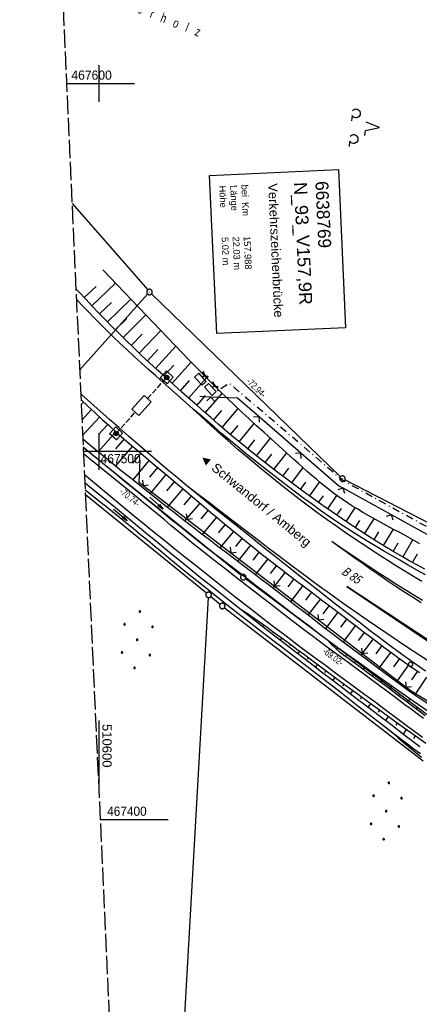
# Model space of a CAD drawing. Extents: x 510579 to 511204, y 466954 to 468018.
# Tile 15 of 48: x 510579 to 510687, y 467350 to 467617. Entities that reach past the tile are written whole.
import ezdxf

# ---------------------------------------------------------------- set-up
doc = ezdxf.new("R2010")
doc.units = 0
doc.header["$LTSCALE"] = 10
doc.header["$MEASUREMENT"] = 0
for name, pattern in [('AUSGEZOGEN', [0]), ('LT00', [0]), ('LT08', [0.42, 0.2, -0.1, 0.02, -0.1]), ('LT12', [0.4, 0.3, -0.1]), ('LT14', [0.6, 0.5, -0.1])]:
    doc.linetypes.add(name, pattern=pattern)
doc.layers.get('0').update_dxf_attribs({"linetype": 'LT00'})
for name, color, linetype in [('--EK_FBR', 1, 'LT00'), ('--EL_DFK_AB_L', 21, 'LT00'), ('--EL_DFK_AB_P', 7, 'LT00'), ('ABSTAND', 8, 'LT00'), ('BW_TEXT_A', 20, 'AUSGEZOGEN'), ('DFK_AB_L', 21, 'LT00'), ('DFK_AB_P', 7, 'LT00'), ('DFK_BES-NAME', 255, 'LT00'), ('DFK_BES-WEGE', 255, 'LT00'), ('DFK_GZPKT', 250, 'LT00'), ('DFK_KATASTER', 250, 'LT00'), ('DFK_NUTZUNG', 250, 'LT00'), ('DFK_VERMPKT', 252, 'LT00'), ('ORTSRICHTUNG', 7, 'Continuous'), ('PFEIL', 140, 'AUSGEZOGEN'), ('STROM_UNTER', 80, 'LT08'), ('V100_AFBR_BAB', 250, 'LT00'), ('V100_BOESCH', 250, 'LT00'), ('V100_BOSCHUNG', 250, 'LT00'), ('V100_GRABEN', 250, 'LT00'), ('V100_LD_MARK', 250, 'LT00'), ('V100_RASTER', 250, 'LT00'), ('V100_STROM', 80, 'LT00'), ('V100_ZAUN', 40, 'LT00'), ('VERKEHRSZEICH-BRÜ', 11, 'Continuous')]:
    doc.layers.add(name, color=color, linetype=linetype)
doc.layers.add('-BLATT_100-RAND', color=7, linetype='LT14', plot=False)
doc.styles.add('Beschrift', font='ARIAL.TTF')
doc.styles.get("Standard").update_dxf_attribs({"font": 'ARIAL.TTF'})

# ---------------------------------------------------------------- blocks, each defined once
blk = doc.blocks.new('SYMB7010')
at = {"color": 0, "linetype": 'ByBlock'}
for points in [[(-0.031408, 0.499213), (-0.093728, 0.49134), (-0.15457, 0.475719), (-0.212975, 0.452595), (-0.268021, 0.422333), (-0.31884, 0.385411), (-0.36463, 0.342411), (-0.40467, 0.29401), (-0.438329, 0.240973), (-0.465074, 0.184136), (-0.484486, 0.124395), (-0.496256, 0.062692), (-0.5002, 0)], [(-0.5002, 0), (-0.496256, -0.062692), (-0.484486, -0.124395), (-0.465075, -0.184136), (-0.438329, -0.240973), (-0.404671, -0.29401), (-0.36463, -0.342411), (-0.31884, -0.385411), (-0.268021, -0.422333), (-0.212975, -0.452595), (-0.154571, -0.475719), (-0.093728, -0.49134), (-0.031408, -0.499213), (0.031408, -0.499213)], [(0.5002, 0), (0.496256, 0.062692), (0.484485, 0.124395), (0.465074, 0.184136), (0.438329, 0.240973), (0.40467, 0.29401), (0.36463, 0.342411), (0.31884, 0.385411), (0.268021, 0.422333), (0.212975, 0.452595), (0.15457, 0.475719), (0.093728, 0.49134), (0.031408, 0.499213), (-0.031408, 0.499213)], [(0.031408, -0.499213), (0.093728, -0.491341), (0.15457, -0.475719), (0.212975, -0.452595), (0.268021, -0.422333), (0.31884, -0.385411), (0.36463, -0.342411), (0.404671, -0.294011), (0.438329, -0.240974), (0.465075, -0.184136), (0.484486, -0.124395), (0.496256, -0.062692), (0.500201, 0)]]:
    blk.add_lwpolyline(points, dxfattribs=at)
blk = doc.blocks.new('SYMB0003')
at = {"color": 0, "linetype": 'ByBlock'}
for p, q in [((-0.015712, 0), (0.010166, 0.012015)), ((0, -0.021257), (-0.015712, 0)), ((0.010166, 0.012015), (0, -0.021257))]:
    blk.add_line(p, q, dxfattribs=at)
for points in [[(-0.031395, 0.499013), (-0.093691, 0.491144), (-0.154509, 0.475528), (-0.21289, 0.452414), (-0.267913, 0.422164), (-0.318712, 0.385257), (-0.364484, 0.342274), (-0.404509, 0.293893), (-0.438154, 0.240877), (-0.464888, 0.184062), (-0.484292, 0.124345), (-0.496058, 0.062667), (-0.5, 0)], [(-0.5, 0), (-0.496058, -0.062667), (-0.484292, -0.124345), (-0.464888, -0.184062), (-0.438154, -0.240877), (-0.404509, -0.293893), (-0.364485, -0.342274), (-0.318712, -0.385257), (-0.267914, -0.422164), (-0.21289, -0.452414), (-0.154509, -0.475529), (-0.093691, -0.491144), (-0.031395, -0.499014), (0.031395, -0.499014)], [(0.5, 0), (0.496057, 0.062667), (0.484292, 0.124345), (0.464888, 0.184062), (0.438153, 0.240877), (0.404509, 0.293893), (0.364484, 0.342274), (0.318712, 0.385257), (0.267913, 0.422164), (0.21289, 0.452414), (0.154509, 0.475528), (0.093691, 0.491144), (0.031395, 0.499013), (-0.031395, 0.499013)], [(0.031395, -0.499014), (0.093691, -0.491144), (0.154509, -0.475529), (0.21289, -0.452414), (0.267914, -0.422164), (0.318712, -0.385257), (0.364485, -0.342274), (0.404509, -0.293893), (0.438154, -0.240877), (0.464889, -0.184062), (0.484292, -0.124345), (0.496058, -0.062667), (0.5, 0)]]:
    blk.add_lwpolyline(points, dxfattribs=at)
blk = doc.blocks.new('Ackerland7')
at = {"layer": 'DFK_NUTZUNG', "color": 0, "linetype": 'ByBlock'}
for p, q in [((-4, 3.93), (-4, 3.67)), ((-3.95, 3.63), (-3.95, 3.97)), ((-3.9, 3.99), (-3.9, 3.61)), ((-3.85, 3.6), (-3.85, 4)), ((-3.8, 3.99), (-3.8, 3.61)), ((-3.75, 3.63), (-3.75, 3.97)), ((-3.7, 3.93), (-3.7, 3.67)), ((-3.65, 3.8), (-3.65, 3.8)), ((3.7, 3.93), (3.7, 3.67)), ((3.75, 3.63), (3.75, 3.97)), ((3.8, 3.99), (3.8, 3.61)), ((3.85, 3.6), (3.85, 4)), ((3.9, 3.99), (3.9, 3.61)), ((3.95, 3.63), (3.95, 3.97)), ((4, 3.93), (4, 3.67)), ((4.05, 3.8), (4.05, 3.8)), ((-7.85, 0.13), (-7.85, -0.13)), ((-7.8, -0.17), (-7.8, 0.17)), ((-7.75, 0.19), (-7.75, -0.19)), ((-7.7, -0.2), (-7.7, 0.2)), ((-7.65, 0.19), (-7.65, -0.19)), ((-7.6, -0.17), (-7.6, 0.17)), ((-7.55, 0.13), (-7.55, -0.13)), ((-7.5, 0), (-7.5, 0)), ((-0.15, 0.13), (-0.15, -0.13)), ((-0.1, -0.17), (-0.1, 0.17)), ((-0.05, 0.19), (-0.05, -0.19)), ((0, -0.2), (0, 0.2)), ((0.05, 0.19), (0.05, -0.19)), ((0.1, -0.17), (0.1, 0.17)), ((0.15, 0.13), (0.15, -0.13)), ((0.2, 0), (0.2, 0)), ((7.55, 0.13), (7.55, -0.13)), ((7.6, -0.17), (7.6, 0.17)), ((7.65, 0.19), (7.65, -0.19)), ((7.7, -0.2), (7.7, 0.2)), ((7.75, 0.19), (7.75, -0.19)), ((7.8, -0.17), (7.8, 0.17)), ((7.85, 0.13), (7.85, -0.13)), ((7.9, 0), (7.9, 0)), ((-4, -3.67), (-4, -3.93)), ((-3.95, -3.97), (-3.95, -3.63)), ((-3.9, -3.61), (-3.9, -3.99)), ((-3.85, -4), (-3.85, -3.6)), ((-3.8, -3.61), (-3.8, -3.99)), ((-3.75, -3.97), (-3.75, -3.63)), ((-3.7, -3.67), (-3.7, -3.93)), ((-3.65, -3.8), (-3.65, -3.8)), ((3.7, -3.67), (3.7, -3.93)), ((3.75, -3.97), (3.75, -3.63)), ((3.8, -3.61), (3.8, -3.99)), ((3.85, -4), (3.85, -3.6)), ((3.9, -3.61), (3.9, -3.99)), ((3.95, -3.97), (3.95, -3.63)), ((4, -3.67), (4, -3.93)), ((4.05, -3.8), (4.05, -3.8))]:
    blk.add_line(p, q, dxfattribs=at)
for points in [[(-3.65, 3.8), (-3.67, 3.89), (-3.73, 3.96), (-3.81, 3.99), (-3.89, 3.99), (-3.97, 3.96), (-4.03, 3.89), (-4.05, 3.8), (-4.03, 3.71), (-3.97, 3.64), (-3.89, 3.6), (-3.81, 3.6), (-3.73, 3.64), (-3.67, 3.71), (-3.65, 3.8)], [(4.05, 3.8), (4.03, 3.89), (3.97, 3.96), (3.89, 3.99), (3.81, 3.99), (3.73, 3.96), (3.67, 3.89), (3.65, 3.8), (3.67, 3.71), (3.73, 3.64), (3.81, 3.61), (3.89, 3.61), (3.97, 3.64), (4.03, 3.71), (4.05, 3.8)], [(-7.5, 0), (-7.52, 0.09), (-7.58, 0.16), (-7.66, 0.19), (-7.74, 0.19), (-7.82, 0.16), (-7.88, 0.09), (-7.9, 0)], [(0.2, 0), (0.18, 0.09), (0.12, 0.16), (0.04, 0.19), (-0.04, 0.19), (-0.12, 0.16), (-0.18, 0.09), (-0.2, 0)], [(-0.2, 0), (-0.18, -0.09), (-0.12, -0.16), (-0.04, -0.19), (0.04, -0.19), (0.12, -0.16), (0.18, -0.09), (0.2, 0)], [(7.9, 0), (7.88, 0.09), (7.82, 0.16), (7.74, 0.19), (7.66, 0.19), (7.58, 0.16), (7.52, 0.09), (7.5, 0)], [(7.5, 0), (7.52, -0.09), (7.58, -0.16), (7.66, -0.19), (7.74, -0.19), (7.82, -0.16), (7.88, -0.09), (7.9, 0)], [(-7.9, 0), (-7.88, -0.09), (-7.82, -0.16), (-7.74, -0.19), (-7.66, -0.19), (-7.58, -0.16), (-7.52, -0.09), (-7.5, 0)], [(-3.65, -3.8), (-3.67, -3.71), (-3.73, -3.64), (-3.81, -3.61), (-3.89, -3.61), (-3.97, -3.64), (-4.03, -3.71), (-4.05, -3.8), (-4.03, -3.89), (-3.97, -3.96), (-3.89, -3.99), (-3.81, -3.99), (-3.73, -3.96), (-3.67, -3.89), (-3.65, -3.8)], [(4.05, -3.8), (4.03, -3.71), (3.97, -3.64), (3.89, -3.61), (3.81, -3.61), (3.73, -3.64), (3.67, -3.71), (3.65, -3.8), (3.67, -3.89), (3.73, -3.96), (3.81, -3.99), (3.89, -3.99), (3.97, -3.96), (4.03, -3.89), (4.05, -3.8)]]:
    blk.add_lwpolyline(points, dxfattribs=at)
blk = doc.blocks.new('Pfreil3')
at = {"layer": 'PFEIL'}
blk.add_hatch(color=256, dxfattribs=at).paths.add_polyline_path([(-1.55, 0.27), (-1.55, -0.27), (0, 0)])
for p, q in [((-1.55, 0), (-4.83, 0)), ((-1.55, -0.27), (-1.55, 0.27)), ((-1.55, 0.27), (0, 0)), ((0, 0), (-1.55, -0.27))]:
    blk.add_line(p, q, dxfattribs=at)
blk = doc.blocks.new('SYMB0702')
at = {"color": 0, "linetype": 'ByBlock'}
for p, q in [((0.1, 0.175), (-0.1, 0.175)), ((0, 0.075), (0, 0.175)), ((0.071716, 0.203284), (0.071716, 0.146716))]:
    blk.add_line(p, q, dxfattribs=at)
for points in [[(0.15, 0.075), (-0.15, 0.075), (-0.15, -0.075), (0.15, -0.075), (0.15, 0.075)], [(-0.071716, 0.203284), (-0.1, 0.175), (-0.071716, 0.146716), (-0.071716, 0.203284)], [(0.071716, 0.203284), (0.1, 0.175), (0.071716, 0.146716)]]:
    blk.add_lwpolyline(points, dxfattribs=at)
blk = doc.blocks.new('SYMB0024')
at = {"color": 0, "linetype": 'ByBlock'}
for p, q in [((-0.5, 0.5), (0, 0)), ((0, 0), (0.5, 0.5))]:
    blk.add_line(p, q, dxfattribs=at)
blk = doc.blocks.new('SYMB7201')
at = {"color": 0, "linetype": 'ByBlock'}
for p, q in [((0, 0.385), (-0.11, 0.015)), ((-0.255, -0.385), (-0.115, -0.385)), ((0.445, -0.385), (0.585, -0.385))]:
    blk.add_line(p, q, dxfattribs=at)
for points in [[(0.25, 0.015), (0.11, 0.015), (0, 0.385)], [(-0.393816, -0.383308), (-0.416239, -0.362945), (-0.432849, -0.337617), (-0.442589, -0.308936), (-0.444836, -0.27873), (-0.439449, -0.248923), (-0.426769, -0.221415), (-0.407606, -0.197958), (-0.38318, -0.180047), (-0.355047, -0.168823), (-0.325, -0.165), (-0.294953, -0.168823), (-0.26682, -0.180047), (-0.242394, -0.197959), (-0.223231, -0.221415), (-0.210551, -0.248923), (-0.205164, -0.27873), (-0.207411, -0.308936), (-0.21715, -0.337617), (-0.233761, -0.362945), (-0.256184, -0.383308)], [(0.306185, -0.383308), (0.283761, -0.362945), (0.267151, -0.337617), (0.257411, -0.308936), (0.255164, -0.27873), (0.260552, -0.248923), (0.273231, -0.221415), (0.292394, -0.197958), (0.31682, -0.180047), (0.344953, -0.168823), (0.375, -0.165), (0.405047, -0.168823), (0.43318, -0.180047), (0.457606, -0.197959), (0.476769, -0.221415), (0.489449, -0.248923), (0.494836, -0.27873), (0.492589, -0.308936), (0.48285, -0.337617), (0.466239, -0.362945), (0.443816, -0.383308)]]:
    blk.add_lwpolyline(points, dxfattribs=at)

msp = doc.modelspace()

# ---------------------------------------------------------------- hatches: boundary and pattern name
at = {"layer": 'VERKEHRSZEICH-BRÜ'}
for points in [[(510617.87, 467520.12, 1), (510619.07, 467520.12, 1)], [(510605.11, 467505.35, 1), (510604.31, 467504.46, 1)]]:
    msp.add_hatch(color=256, dxfattribs=at).paths.add_polyline_path(points)

# ---------------------------------------------------------------- linework, layer by layer
at = {"layer": '--EK_FBR'}
for points in [[(510623.77, 467513.22), (510620.6, 467516), (510617.45, 467518.79), (510615.49, 467520.54), (510613.54, 467522.28), (510611.59, 467524.04), (510609.66, 467525.81), (510607.73, 467527.59), (510605.83, 467529.38), (510603.94, 467531.2), (510602.19, 467532.91), (510600.47, 467534.63), (510598.75, 467536.37), (510597.05, 467538.12), (510595.35, 467539.88), (510593.93, 467541.37)], [(510623.94, 467490.68), (510621.26, 467492.9), (510618.61, 467495.13), (510615.96, 467497.38), (510613.32, 467499.65), (510610.7, 467501.92), (510608.08, 467504.2), (510605.47, 467506.49), (510602.93, 467508.73), (510600.39, 467510.98), (510597.87, 467513.23), (510595.35, 467515.5), (510595.1, 467515.73)], [(510688.74, 467466.47), (510686.39, 467467.79), (510684.05, 467469.12), (510681.72, 467470.47), (510679.65, 467471.66), (510677.59, 467472.86), (510675.54, 467474.07), (510673.5, 467475.3), (510671.46, 467476.54), (510669.44, 467477.8), (510667.43, 467479.08), (510665.44, 467480.38), (510663.46, 467481.71), (510661.51, 467483.06), (510659.57, 467484.44), (510657.64, 467485.83), (510655.72, 467487.24), (510653.82, 467488.66), (510651.92, 467490.1), (510650.03, 467491.55), (510647.55, 467493.47), (510645.07, 467495.4), (510642.61, 467497.35), (510640.16, 467499.31), (510637.73, 467501.29), (510635.31, 467503.3), (510633.37, 467504.93), (510631.43, 467506.57), (510629.51, 467508.22), (510627.59, 467509.88), (510625.67, 467511.55), (510623.77, 467513.22)], [(510688.69, 467440.27), (510685.63, 467442.44), (510683.25, 467444.16), (510680.88, 467445.9), (510678.52, 467447.65), (510676.17, 467449.42), (510673.83, 467451.19), (510671.5, 467452.98), (510669.17, 467454.77), (510664.31, 467458.52), (510659.47, 467462.3), (510654.65, 467466.09), (510651.5, 467468.58), (510648.35, 467471.08), (510645.21, 467473.58), (510642.07, 467476.08), (510638.93, 467478.58), (510636.77, 467480.3), (510634.62, 467482.02), (510632.48, 467483.74), (510630.33, 467485.46), (510628.19, 467487.19), (510626.06, 467488.93), (510623.94, 467490.68)]]:
    msp.add_lwpolyline(points, dxfattribs=at)
at = {"layer": '--EL_DFK_AB_L'}
for p, q in [((510613.28, 467542.79), (510594.81, 467522.15)), ((510665.65, 467493.14), (510614.32, 467542.83)), ((510638.66, 467466.32), (510595.77, 467501.12)), ((510711.97, 467468.95), (510666.86, 467492.28)), ((510693.85, 467424.88), (510639.84, 467465.4))]:
    msp.add_line(p, q, dxfattribs=at)
at = {"layer": '-BLATT_100-RAND'}
msp.add_lwpolyline([(510578.53, 467878.41), (510620.74, 466954.37), (511204.13, 466981.02), (511161.92, 467905.06), (510578.53, 467878.41)], dxfattribs=at)
at = {"layer": 'BW_TEXT_A'}
msp.add_lwpolyline([(510665.07, 467576.65), (510667.03, 467533.62), (510632.03, 467532.03), (510630.07, 467575.05)], close=True, dxfattribs=at)
at = {"layer": 'DFK_AB_L'}
for p, q in [((510613.28, 467542.79), (510594.81, 467522.15)), ((510665.65, 467493.14), (510614.32, 467542.83)), ((510638.66, 467466.32), (510595.77, 467501.12)), ((510711.97, 467468.95), (510666.86, 467492.28)), ((510693.85, 467424.88), (510639.84, 467465.4))]:
    msp.add_line(p, q, dxfattribs=at)
at = {"layer": 'DFK_KATASTER'}
for p, q in [((510592.74, 467567.36), (510613.29, 467543.91)), ((510629.25, 467461.51), (510596.36, 467488.18)), ((510611.86, 467145.22), (510629.79, 467460.29)), ((510630.41, 467460.57), (510632.97, 467458.49)), ((510634.14, 467457.56), (510688.1, 467415.98))]:
    msp.add_line(p, q, dxfattribs=at)
at = {"layer": 'STROM_UNTER', "flags": 128}
msp.add_lwpolyline([(511002.13, 467897.76), (511000.46, 467883.25), (510999.22, 467865.97), (510997.82, 467851.79), (510995.55, 467822.42), (510993.05, 467791.88), (510990.54, 467761.77), (510988.4, 467731.69), (510985.6, 467708.01), (510984.34, 467703.98), (510983.88, 467701.94), (510981.79, 467699.66), (510978.97, 467698.01), (510975.66, 467692.82), (510975.66, 467691.66), (510983.45, 467685.77), (510978.44, 467653.65), (510976.54, 467643.35), (510965.65, 467597.47), (510963.01, 467586.21), (510955.27, 467566.07), (510944.92, 467544.84), (510937.19, 467530.36), (510929.48, 467517.92), (510926.22, 467513.32), (510921.56, 467507.34), (510915.86, 467501.08), (510910.21, 467495.71), (510890.54, 467479.84), (510881.73, 467473.39), (510862.51, 467462.34), (510855.28, 467459.06), (510847.52, 467456.35), (510836.59, 467453.3), (510829.04, 467451.39), (510819.04, 467449.35), (510811.22, 467448.17), (510805.05, 467447.34), (510766.73, 467450.27), (510757.9, 467451.34), (510752.86, 467451.99), (510749.27, 467452.85), (510743.99, 467454.56), (510731.9, 467459.8), (510713.49, 467467.4), (510690.74, 467478.61), (510665.99, 467492.27), (510658.74, 467498.61), (510639.28, 467515.26), (510635.52, 467518.49), (510631.85, 467516.27)], dxfattribs=at)
at = {"layer": 'V100_AFBR_BAB', "color": 2}
msp.add_lwpolyline([(510623.77, 467513.22), (510620.6, 467516), (510617.45, 467518.79), (510615.49, 467520.54), (510613.54, 467522.28), (510611.59, 467524.04), (510609.66, 467525.81), (510607.73, 467527.59), (510605.83, 467529.38), (510603.94, 467531.2), (510602.19, 467532.91), (510600.47, 467534.63), (510598.75, 467536.37), (510597.05, 467538.12), (510595.35, 467539.88), (510593.93, 467541.37)], dxfattribs=at)
at = {"layer": 'V100_AFBR_BAB'}
for points in [[(510623.94, 467490.68), (510621.26, 467492.9), (510618.61, 467495.13), (510615.96, 467497.38), (510613.32, 467499.65), (510610.7, 467501.92), (510608.08, 467504.2), (510605.47, 467506.49), (510602.93, 467508.73), (510600.39, 467510.98), (510597.87, 467513.23), (510595.35, 467515.5), (510595.1, 467515.73)], [(510688.74, 467466.47), (510686.39, 467467.79), (510684.05, 467469.12), (510681.72, 467470.47), (510679.65, 467471.66), (510677.59, 467472.86), (510675.54, 467474.07), (510673.5, 467475.3), (510671.46, 467476.54), (510669.44, 467477.8), (510667.43, 467479.08), (510665.44, 467480.38), (510663.46, 467481.71), (510661.51, 467483.06), (510659.57, 467484.44), (510657.64, 467485.83), (510655.72, 467487.24), (510653.82, 467488.66), (510651.92, 467490.1), (510650.03, 467491.55), (510647.55, 467493.47), (510645.07, 467495.4), (510642.61, 467497.35), (510640.16, 467499.31), (510637.73, 467501.29), (510635.31, 467503.3), (510633.37, 467504.93), (510631.43, 467506.57), (510629.51, 467508.22), (510627.59, 467509.88), (510625.67, 467511.55), (510623.77, 467513.22)], [(510688.16, 467427.42), (510686.49, 467428.68), (510684.82, 467429.94), (510683.15, 467431.2), (510680.71, 467433.03), (510678.25, 467434.85), (510675.8, 467436.67), (510673.34, 467438.48), (510670.88, 467440.29), (510668.42, 467442.1), (510665.97, 467443.91), (510663.51, 467445.73), (510661.07, 467447.55), (510658.34, 467449.6), (510655.62, 467451.66), (510652.91, 467453.72), (510650.2, 467455.79), (510647.5, 467457.87), (510644.8, 467459.95), (510642.1, 467462.04), (510639.74, 467463.87), (510637.38, 467465.7), (510635.03, 467467.53), (510632.68, 467469.37), (510630.33, 467471.22), (510628, 467473.08), (510625.67, 467474.95), (510623.35, 467476.83), (510621.47, 467478.38), (510619.59, 467479.93), (510617.72, 467481.49), (510615.85, 467483.05), (510613.97, 467484.61), (510612.1, 467486.16), (510610.22, 467487.71), (510608.33, 467489.25), (510595.85, 467499.35)], [(510687.95, 467422.27), (510686.1, 467423.63), (510684.25, 467425), (510682.41, 467426.37), (510680.57, 467427.75), (510677.8, 467429.8), (510675.03, 467431.85), (510672.26, 467433.9), (510669.48, 467435.94), (510666.71, 467437.99), (510663.94, 467440.03), (510661.17, 467442.08), (510658.41, 467444.14), (510654.64, 467446.96), (510650.88, 467449.8), (510647.13, 467452.65), (510643.39, 467455.52), (510639.67, 467458.4), (510636.93, 467460.54), (510634.21, 467462.68), (510631.49, 467464.84), (510628.78, 467466.99), (510626.07, 467469.16), (510623.37, 467471.32), (510620.66, 467473.49), (510618.47, 467475.24), (510616.29, 467477), (510614.11, 467478.75), (510611.93, 467480.52), (510609.76, 467482.29), (510607.6, 467484.07), (510605.44, 467485.85), (510596.11, 467493.63)], [(510688.69, 467440.27), (510685.63, 467442.44), (510683.25, 467444.16), (510680.88, 467445.9), (510678.52, 467447.65), (510676.17, 467449.42), (510673.83, 467451.19), (510671.5, 467452.98), (510669.17, 467454.77), (510664.31, 467458.52), (510659.47, 467462.3), (510654.65, 467466.09), (510651.5, 467468.58), (510648.35, 467471.08), (510645.21, 467473.58), (510642.07, 467476.08), (510638.93, 467478.58), (510636.77, 467480.3), (510634.62, 467482.02), (510632.48, 467483.74), (510630.33, 467485.46), (510628.19, 467487.19), (510626.06, 467488.93), (510623.94, 467490.68)]]:
    msp.add_lwpolyline(points, dxfattribs=at)
at = {"layer": 'V100_BOESCH'}
for points in [[(510687.2, 467474.94), (510685.28, 467476), (510683.36, 467477.06), (510681.72, 467477.95), (510680.08, 467478.83), (510678.44, 467479.72), (510676.8, 467480.61), (510675.16, 467481.51), (510673.54, 467482.42), (510671.93, 467483.35), (510670.33, 467484.3), (510668.75, 467485.28), (510667.19, 467486.28), (510665.66, 467487.32), (510664.15, 467488.4), (510662.85, 467489.37), (510661.58, 467490.37), (510660.33, 467491.4), (510659.09, 467492.44), (510657.86, 467493.5), (510656.64, 467494.58), (510655.42, 467495.66), (510654.22, 467496.75), (510653.01, 467497.84), (510650.98, 467499.68), (510648.94, 467501.51), (510646.91, 467503.34), (510644.88, 467505.18), (510642.86, 467507.02), (510640.84, 467508.87), (510638.84, 467510.73), (510636.85, 467512.6), (510634.87, 467514.49), (510632.8, 467516.5), (510630.75, 467518.53), (510628.71, 467520.58), (510626.69, 467522.64), (510624.67, 467524.71), (510622.67, 467526.8), (510601.1, 467549.35)], [(510688.55, 467467.98), (510686.52, 467469.09), (510684.49, 467470.22), (510682.47, 467471.36), (510680.09, 467472.75), (510677.72, 467474.18), (510675.36, 467475.63), (510673.03, 467477.1), (510670.7, 467478.61), (510668.4, 467480.13), (510666.11, 467481.68), (510663.5, 467483.47), (510660.91, 467485.28), (510658.33, 467487.12), (510655.78, 467488.98), (510653.23, 467490.86), (510650.7, 467492.75), (510648.25, 467494.61), (510645.82, 467496.48), (510643.41, 467498.38), (510641, 467500.29), (510638.62, 467502.23), (510636.26, 467504.18), (510634.33, 467505.82), (510632.41, 467507.47), (510630.5, 467509.12), (510628.59, 467510.79), (510626.7, 467512.47), (510624.8, 467514.15), (510622.59, 467516.12), (510620.38, 467518.1), (510618.18, 467520.09), (510615.99, 467522.09), (510613.81, 467524.1), (510611.65, 467526.12), (510609.5, 467528.16), (510607.37, 467530.22), (510605.26, 467532.3), (510603.48, 467534.09), (510601.71, 467535.9), (510599.96, 467537.72), (510598.22, 467539.54), (510596.48, 467541.38), (510594.75, 467543.22), (510593.8, 467544.24)], [(510595.18, 467514.06), (510597.07, 467512.29), (510599, 467510.5), (510600.94, 467508.73), (510602.88, 467506.96), (510604.84, 467505.21), (510606.82, 467503.48), (510608.81, 467501.76), (510610.8, 467500.05), (510612.81, 467498.35), (510614.82, 467496.65), (510616.83, 467494.96), (510618.85, 467493.27), (510620.86, 467491.58), (510622.88, 467489.89), (510624.75, 467488.3), (510626.62, 467486.71), (510628.49, 467485.11), (510630.36, 467483.52), (510632.24, 467481.94), (510634.12, 467480.36), (510636.01, 467478.78), (510637.91, 467477.22), (510640.09, 467475.45), (510642.3, 467473.69), (510644.51, 467471.95), (510646.73, 467470.22), (510648.96, 467468.5), (510651.2, 467466.78), (510653.44, 467465.07), (510655.91, 467463.2), (510658.38, 467461.32), (510660.85, 467459.44), (510663.33, 467457.57), (510665.8, 467455.69), (510668.27, 467453.81), (510670.1, 467452.42), (510671.93, 467451.02), (510673.76, 467449.63), (510675.6, 467448.24), (510677.44, 467446.86), (510679.28, 467445.49), (510681.14, 467444.13), (510683, 467442.79), (510684.88, 467441.45), (510687.06, 467439.94)], [(510688.85, 467420.68), (510685.91, 467422.75), (510682.97, 467424.83), (510680.05, 467426.92), (510676.86, 467429.22), (510673.67, 467431.53), (510670.5, 467433.85), (510667.33, 467436.18), (510664.17, 467438.52), (510661.01, 467440.87), (510657.85, 467443.22), (510655.84, 467444.72), (510653.83, 467446.21), (510651.82, 467447.71), (510649.8, 467449.2), (510647.77, 467450.67), (510645.74, 467452.14), (510643.69, 467453.59), (510641.64, 467455.02), (510640.54, 467455.77), (510639.43, 467456.52), (510638.33, 467457.27)], [(510662.24, 467448.67), (510663.22, 467447.56), (510664.27, 467446.52), (510665.4, 467445.55), (510668.02, 467443.64), (510670.63, 467441.72), (510673.25, 467439.79), (510675.85, 467437.87), (510678.46, 467435.93), (510681.06, 467433.98), (510683.65, 467432.03), (510685.31, 467430.76), (510686.98, 467429.49), (510688.64, 467428.23)], [(510678.49, 467424.63), (510680.01, 467423.33), (510681.52, 467422.02), (510683.05, 467420.73), (510684.57, 467419.45), (510686.11, 467418.17), (510687.66, 467416.91)]]:
    msp.add_lwpolyline(points, dxfattribs=at)
at = {"layer": 'V100_BOSCHUNG'}
for p, q in [((510596.06, 467541.83), (510599.29, 467544.85)), ((510598.14, 467539.62), (510604.56, 467545.73)), ((510602.34, 467535.25), (510608.67, 467541.44)), ((510600.23, 467537.44), (510603.42, 467540.51)), ((510604.47, 467533.09), (510607.59, 467536.19)), ((510606.63, 467530.94), (510612.76, 467537.16)), ((510608.81, 467528.82), (510611.81, 467531.92)), ((510611.01, 467526.72), (510616.86, 467532.88)), ((510615.45, 467522.59), (510620.96, 467528.59)), ((510613.22, 467524.65), (510616.06, 467527.69)), ((510617.68, 467520.55), (510620.35, 467523.49)), ((510619.91, 467518.53), (510625.1, 467524.27)), ((510624.4, 467514.51), (510629.29, 467520)), ((510622.16, 467516.51), (510624.67, 467519.32)), ((510626.65, 467512.51), (510629.03, 467515.19)), ((510628.91, 467510.51), (510633.54, 467515.78)), ((510595.86, 467513.41), (510595.24, 467512.74)), ((510598.05, 467511.38), (510595.45, 467508.57)), ((510600.24, 467509.36), (510595.62, 467504.31)), ((510631.18, 467508.52), (510633.43, 467511.12)), ((510633.48, 467506.54), (510637.84, 467511.67)), ((510602.44, 467507.36), (510599.96, 467504.61)), ((510635.78, 467504.58), (510637.9, 467507.11)), ((510638.11, 467502.65), (510642.21, 467507.61)), ((510604.65, 467505.38), (510599.81, 467499.92)), ((510609.13, 467501.48), (510604.51, 467496.09)), ((510606.88, 467503.42), (510604.52, 467500.71)), ((510640.45, 467500.74), (510642.43, 467503.17)), ((510642.82, 467498.84), (510646.61, 467503.61)), ((510611.4, 467499.54), (510609.13, 467496.87)), ((510645.2, 467496.97), (510647.01, 467499.29)), ((510647.59, 467495.12), (510651.04, 467499.62)), ((510613.68, 467497.61), (510609.22, 467492.31)), ((510615.96, 467495.69), (510613.77, 467493.06)), ((510618.26, 467493.76), (510613.92, 467488.56)), ((510649.99, 467493.29), (510651.62, 467495.45)), ((510652.4, 467491.48), (510655.48, 467495.61)), ((510620.57, 467491.83), (510618.41, 467489.27)), ((510654.82, 467489.68), (510656.27, 467491.65)), ((510657.26, 467487.9), (510659.99, 467491.68)), ((510622.87, 467489.89), (510618.6, 467484.85)), ((510625.17, 467487.94), (510623.06, 467485.47)), ((510659.71, 467486.13), (510661.01, 467487.97)), ((510662.18, 467484.39), (510664.69, 467488)), ((510627.46, 467486), (510623.32, 467481.15)), ((510629.74, 467484.05), (510627.72, 467481.68)), ((510664.66, 467482.67), (510665.9, 467484.49)), ((510667.15, 467480.97), (510669.66, 467484.71)), ((510632.02, 467482.12), (510628.08, 467477.47)), ((510634.31, 467480.2), (510632.39, 467477.92)), ((510669.66, 467479.29), (510670.94, 467481.24)), ((510672.19, 467477.64), (510674.82, 467481.7)), ((510636.6, 467478.29), (510632.88, 467473.81)), ((510674.75, 467476.01), (510676.09, 467478.14)), ((510677.32, 467474.42), (510680.05, 467478.85)), ((510638.91, 467476.41), (510637.1, 467474.2)), ((510641.22, 467474.55), (510637.71, 467470.15)), ((510679.93, 467472.85), (510681.29, 467475.15)), ((510682.55, 467471.31), (510685.25, 467476.02)), ((510643.55, 467472.7), (510641.84, 467470.51)), ((510685.2, 467469.82), (510686.52, 467472.2)), ((510645.91, 467470.86), (510642.52, 467466.5)), ((510648.27, 467469.03), (510646.59, 467466.85)), ((510650.64, 467467.21), (510647.3, 467462.85)), ((510653.02, 467465.39), (510651.35, 467463.2)), ((510655.41, 467463.58), (510652.06, 467459.18)), ((510657.8, 467461.76), (510656.12, 467459.56)), ((510660.19, 467459.95), (510656.82, 467455.52)), ((510639.86, 467456.23), (510639.79, 467456.12)), ((510662.58, 467458.14), (510660.89, 467455.92)), ((510664.97, 467456.33), (510661.58, 467451.87)), ((510642.34, 467454.54), (510642.24, 467454.4)), ((510667.36, 467454.51), (510665.66, 467452.28)), ((510644.79, 467452.81), (510644.51, 467452.42)), ((510647.23, 467451.06), (510647.06, 467450.82)), ((510669.74, 467452.69), (510666.35, 467448.24)), ((510672.13, 467450.87), (510670.44, 467448.65)), ((510649.66, 467449.3), (510649.25, 467448.73)), ((510652.08, 467447.52), (510651.85, 467447.2)), ((510662.48, 467448.45), (510662.46, 467448.41)), ((510674.51, 467449.07), (510671.16, 467444.62)), ((510654.48, 467445.73), (510653.99, 467445.06)), ((510664.92, 467446.7), (510664.58, 467446.24)), ((510676.9, 467447.27), (510675.23, 467445.04)), ((510679.29, 467445.49), (510675.99, 467441.01)), ((510656.89, 467443.93), (510656.63, 467443.58)), ((510659.29, 467442.14), (510658.75, 467441.4)), ((510667.15, 467444.67), (510666.96, 467444.41)), ((510669.77, 467443.19), (510669.38, 467442.63)), ((510681.69, 467443.73), (510680.05, 467441.47)), ((510661.7, 467440.35), (510661.42, 467439.96)), ((510672.01, 467441.15), (510671.8, 467440.86)), ((510674.66, 467439.7), (510674.22, 467439.08)), ((510684.1, 467442), (510680.85, 467437.4)), ((510686.54, 467440.3), (510684.91, 467437.95)), ((510664.11, 467438.56), (510663.52, 467437.76)), ((510666.52, 467436.78), (510666.22, 467436.36)), ((510676.87, 467437.63), (510676.63, 467437.29)), ((510688.99, 467438.63), (510685.74, 467433.82)), ((510668.94, 467435), (510668.3, 467434.14)), ((510679.56, 467436.24), (510679.03, 467435.5)), ((510681.73, 467434.11), (510681.44, 467433.7)), ((510671.36, 467433.23), (510671.03, 467432.78)), ((510673.78, 467431.46), (510673.09, 467430.52)), ((510684.47, 467432.8), (510683.84, 467431.89)), ((510676.2, 467429.69), (510675.85, 467429.2)), ((510686.58, 467430.58), (510686.23, 467430.07)), ((510678.63, 467427.94), (510677.89, 467426.9)), ((510681.07, 467426.19), (510680.67, 467425.63)), ((510679.63, 467423.65), (510679.68, 467423.71)), ((510683.51, 467424.45), (510682.63, 467423.21)), ((510681.91, 467421.7), (510681.98, 467421.79)), ((510685.95, 467422.71), (510685.48, 467422.05)), ((510684.2, 467419.76), (510684.46, 467420.07)), ((510686.51, 467417.85), (510686.69, 467418.06))]:
    msp.add_line(p, q, dxfattribs=at)
at = {"layer": 'V100_GRABEN'}
for points in [[(510704.26, 467421.45), (510685.01, 467434.31), (510681.9, 467436.62), (510678.8, 467438.92), (510675.69, 467441.23), (510672.59, 467443.55), (510669.5, 467445.87), (510666.41, 467448.2), (510663.32, 467450.54), (510660.89, 467452.39), (510658.46, 467454.25), (510656.04, 467456.12), (510653.62, 467457.98), (510651.19, 467459.85), (510648.77, 467461.72), (510646.35, 467463.58), (510643.92, 467465.44), (510641.61, 467467.2), (510639.29, 467468.95), (510636.98, 467470.71), (510634.66, 467472.46), (510632.35, 467474.22), (510630.04, 467475.98), (510627.73, 467477.74), (510625.43, 467479.51), (510622.93, 467481.45), (510620.44, 467483.4), (510617.96, 467485.36), (510615.48, 467487.32), (510613.01, 467489.29), (510610.53, 467491.26), (510608.33, 467493.03), (510606.13, 467494.79), (510603.93, 467496.56), (510601.74, 467498.34), (510599.56, 467500.13), (510597.38, 467501.93), (510595.66, 467503.36)], [(510703.21, 467419.84), (510684.24, 467432.96), (510681.47, 467434.9), (510678.71, 467436.84), (510675.95, 467438.79), (510673.19, 467440.75), (510670.44, 467442.71), (510667.7, 467444.68), (510664.96, 467446.67), (510662.24, 467448.67), (510659.8, 467450.49), (510657.37, 467452.32), (510654.94, 467454.16), (510652.52, 467456.01), (510650.11, 467457.86), (510647.69, 467459.72), (510645.28, 467461.57), (510642.87, 467463.43), (510640.53, 467465.22), (510638.18, 467467.01), (510635.84, 467468.81), (510633.5, 467470.61), (510631.17, 467472.41), (510628.84, 467474.22), (510626.52, 467476.04), (510624.21, 467477.87), (510622.08, 467479.58), (510619.96, 467481.29), (510617.84, 467483.01), (510615.73, 467484.74), (510613.62, 467486.48), (510611.52, 467488.21), (510609.41, 467489.94), (510606.93, 467491.98), (510604.45, 467494.01), (510601.97, 467496.05), (510599.49, 467498.08), (510597.01, 467500.12), (510595.77, 467501.15)], [(510687.18, 467419.74), (510683.23, 467422.75), (510679.33, 467425.82), (510676.19, 467428.18), (510673.05, 467430.55), (510669.91, 467432.92), (510666.78, 467435.29), (510663.65, 467437.67), (510660.52, 467440.05), (510657.4, 467442.44), (510653.57, 467445.39), (510649.75, 467448.34), (510645.94, 467451.31), (510642.13, 467454.29), (510638.33, 467457.27), (510635.66, 467459.37), (510632.99, 467461.48), (510630.32, 467463.59), (510627.67, 467465.71), (510625.01, 467467.84), (510622.37, 467469.98), (510619.73, 467472.12), (510617.56, 467473.91), (510615.39, 467475.7), (510613.23, 467477.49), (510611.06, 467479.29), (510608.9, 467481.08), (510606.73, 467482.88), (510604.56, 467484.67), (510602.2, 467486.6), (510599.84, 467488.52), (510597.47, 467490.44), (510596.21, 467491.46)], [(510596.3, 467489.54), (510598.01, 467488.21), (510599.91, 467486.72), (510601.81, 467485.23), (510603.71, 467483.73), (510605.64, 467482.18), (510607.56, 467480.61), (510609.47, 467479.04), (510611.38, 467477.46), (510613.29, 467475.88), (510615.2, 467474.29), (510617.1, 467472.71), (510619.01, 467471.13), (510623.66, 467467.33), (510628.33, 467463.56), (510633.03, 467459.82), (510637.75, 467456.11), (510640.13, 467454.26), (510642.52, 467452.42), (510644.91, 467450.58), (510647.31, 467448.74), (510649.7, 467446.91), (510652.1, 467445.07), (510654.49, 467443.24), (510656.88, 467441.4), (510659.58, 467439.31), (510662.29, 467437.21), (510664.98, 467435.12), (510667.68, 467433.02), (510670.38, 467430.92), (510673.08, 467428.82), (510675.78, 467426.72), (510678.49, 467424.63), (510680.26, 467423.27), (510682.03, 467421.91), (510683.8, 467420.57), (510685.58, 467419.23), (510687.38, 467417.9)]]:
    msp.add_lwpolyline(points, dxfattribs=at)
at = {"layer": 'V100_LD_MARK'}
for points in [[(510687.75, 467464.65), (510685.45, 467466.04), (510683.16, 467467.45), (510680.88, 467468.87), (510678.53, 467470.35), (510676.19, 467471.84), (510673.85, 467473.36), (510671.53, 467474.88), (510669.22, 467476.43), (510666.93, 467478), (510664.65, 467479.58), (510662.07, 467481.41), (510659.52, 467483.27), (510656.99, 467485.16), (510654.47, 467487.06), (510651.97, 467488.99), (510649.49, 467490.94), (510646.56, 467493.29), (510643.65, 467495.66), (510640.76, 467498.06), (510637.9, 467500.49), (510635.07, 467502.95), (510633.17, 467504.64), (510631.27, 467506.34), (510629.39, 467508.05), (510627.51, 467509.77), (510625.64, 467511.49), (510623.77, 467513.22)], [(510690.05, 467442.68), (510686.93, 467444.73), (510684.12, 467446.59), (510681.31, 467448.46), (510678.51, 467450.33), (510675.71, 467452.22), (510672.93, 467454.12), (510670.15, 467456.04), (510666.38, 467458.69), (510662.63, 467461.37), (510658.91, 467464.08), (510655.21, 467466.82), (510652.91, 467468.55), (510650.61, 467470.28), (510648.33, 467472.03), (510646.04, 467473.77), (510643.76, 467475.53), (510641.48, 467477.28), (510639.2, 467479.03), (510636.16, 467481.37), (510633.1, 467483.7), (510630.05, 467486.03), (510626.99, 467488.35), (510623.94, 467490.68)], [(510663.27, 467475.59), (510665.44, 467474.13), (510667.6, 467472.67), (510669.77, 467471.21), (510671.95, 467469.77), (510674.12, 467468.32), (510676.31, 467466.89), (510678.5, 467465.47), (510680.85, 467463.98), (510683.21, 467462.5), (510685.58, 467461.04), (510687.96, 467459.61)], [(510663.27, 467475.59), (510665.39, 467474.06), (510667.51, 467472.54), (510669.63, 467471.03), (510671.76, 467469.52), (510673.9, 467468.02), (510676.04, 467466.54), (510678.2, 467465.07), (510680.52, 467463.52), (510682.86, 467462), (510685.21, 467460.49), (510687.57, 467458.99)], [(510730.16, 467425.39), (510727.42, 467426.87), (510724.69, 467428.35), (510721.95, 467429.83), (510719.22, 467431.32), (510716.49, 467432.81), (510713.77, 467434.32), (510711.06, 467435.83), (510708.35, 467437.36), (510705.88, 467438.78), (510703.41, 467440.2), (510700.95, 467441.64), (510698.5, 467443.08), (510696.04, 467444.52), (510693.59, 467445.97), (510667.39, 467463.34)], [(510667.39, 467463.34), (510693.45, 467445.77), (510695.86, 467444.21), (510698.27, 467442.65), (510700.69, 467441.09), (510703.11, 467439.54), (510705.53, 467438), (510707.96, 467436.46), (510710.96, 467434.58), (510713.97, 467432.72), (510716.99, 467430.86), (510720.01, 467429.02), (510723.04, 467427.18), (510726.07, 467425.35), (510729.1, 467423.52)]]:
    msp.add_lwpolyline(points, dxfattribs=at)
at = {"layer": 'V100_RASTER'}
for p, q in [((510600, 467605), (510600, 467595)), ((510591.25, 467600), (510609.75, 467600)), ((510600, 467505), (510600, 467495)), ((510614.32, 467500), (510595.82, 467500)), ((510600, 467426.93), (510600, 467408.43)), ((510600.39, 467400), (510618.89, 467400))]:
    msp.add_line(p, q, dxfattribs=at)
at = {"layer": 'V100_ZAUN'}
for p, q in [((510630.43, 467514.8), (510627.41, 467514.92)), ((510654.87, 467499.59), (510643.53, 467509.41)), ((510612.07, 467490.76), (510623.97, 467481.62)), ((510679.52, 467482.77), (510666.38, 467490.01)), ((510692.65, 467475.53), (510679.52, 467482.77)), ((510623.97, 467481.62), (510635.87, 467472.49)), ((510635.87, 467472.49), (510647.77, 467463.36)), ((510647.77, 467463.36), (510659.67, 467454.23)), ((510659.67, 467454.23), (510671.57, 467445.09)), ((510671.57, 467445.09), (510683.46, 467435.96))]:
    msp.add_line(p, q, dxfattribs=at)
for points in [[(510643.53, 467509.41), (510637.67, 467514.49), (510630.43, 467514.8)], [(510666.38, 467490.01), (510665.15, 467490.7), (510654.87, 467499.59)], [(510611.14, 467497.67), (510610.89, 467491.66), (510612.07, 467490.76)], [(510683.46, 467435.96), (510684.55, 467435.13), (510696.13, 467427.94)]]:
    msp.add_lwpolyline(points, dxfattribs=at)
at = {"layer": 'VERKEHRSZEICH-BRÜ', "linetype": 'LT12', "ltscale": 0.5}
for p, q in [((510613.27, 467514.37), (510618.47, 467520.12)), ((510604.71, 467504.91), (510609.91, 467510.66))]:
    msp.add_line(p, q, dxfattribs=at)
at = {"layer": 'VERKEHRSZEICH-BRÜ', "flags": 128}
for points in [[(510618.56, 467518.36), (510616.71, 467520.03), (510618.39, 467521.89), (510620.24, 467520.21)], [(510612.34, 467515.21), (510608.99, 467511.5), (510610.84, 467509.82), (510614.2, 467513.53)], [(510604.8, 467503.14), (510602.94, 467504.82), (510604.62, 467506.67), (510606.48, 467505)]]:
    msp.add_lwpolyline(points, close=True, dxfattribs=at)
at = {"layer": 'VERKEHRSZEICH-BRÜ'}
for centre in [(510618.47, 467520.12), (510604.71, 467504.91)]:
    msp.add_circle(centre, 0.6, dxfattribs=at)

# ---------------------------------------------------------------- block references
at = {"layer": '--EL_DFK_AB_P', "xscale": 1.500000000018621, "yscale": 1.5, "zscale": 1.5, "rotation": 264.7377099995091}
for p in [(510613.78, 467543.35), (510666.19, 467492.62), (510639.24, 467465.85)]:
    msp.add_blockref('SYMB0003', p, dxfattribs=at)
at = {"layer": 'DFK_AB_P', "xscale": 1.500000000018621, "yscale": 1.5, "zscale": 1.5, "rotation": 264.7377099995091}
for p in [(510613.78, 467543.35), (510666.19, 467492.62), (510639.24, 467465.85)]:
    msp.add_blockref('SYMB0003', p, dxfattribs=at)
at = {"layer": 'DFK_GZPKT', "xscale": 1.500000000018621, "yscale": 1.5, "zscale": 1.5, "rotation": 264.7377099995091}
for p in [(510629.83, 467461.04), (510633.55, 467458.02)]:
    msp.add_blockref('SYMB7010', p, dxfattribs=at)
at = {"layer": 'DFK_NUTZUNG', "xscale": 10.00000000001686, "yscale": 10, "zscale": 10, "rotation": 264.7377100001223}
msp.add_blockref('SYMB7201', (510672.38, 467588.39), dxfattribs=at)
at = {"layer": 'DFK_NUTZUNG', "rotation": 264.7376999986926}
for p in [(510610.44, 467448.85), (510678.08, 467402.28)]:
    msp.add_blockref('Ackerland7', p, dxfattribs=at)
at = {"layer": 'DFK_VERMPKT', "xscale": 1.200000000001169, "yscale": 1.200000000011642, "zscale": 1.2, "rotation": 264.7377100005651}
msp.add_blockref('SYMB7010', (510684.68, 467442.17), dxfattribs=at)
at = {"layer": 'PFEIL'}
for p, rotation in [((510617.5, 467484.36), 318.5097971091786), ((510607.71, 467481.15), 319.9567325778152)]:
    msp.add_blockref('Pfreil3', p, dxfattribs=dict(at, rotation=rotation))
at = {"layer": 'V100_STROM', "zscale": 10, "rotation": 313}
for p, xscale, yscale in [((510627.61, 467519.65), 9.999999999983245, 10.00000000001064), ((510630.28, 467516.86), 9.99999999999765, 10)]:
    msp.add_blockref('SYMB0702', p, dxfattribs=dict(at, xscale=xscale, yscale=yscale))
at = {"layer": 'V100_ZAUN', "yscale": 2.099999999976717, "zscale": 2.1}
for p, xscale, rotation in [((510630.43, 467514.8), 2.100000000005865, 177.5590199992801), ((510643.53, 467509.41), 2.099999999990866, 139.114120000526), ((510654.87, 467499.59), 2.099999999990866, 139.114120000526), ((510612.07, 467490.76), 2.100000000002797, 322.4950699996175), ((510666.38, 467490.01), 2.099999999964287, 151.1274900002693), ((510623.97, 467481.62), 2.100000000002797, 322.4950699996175), ((510679.52, 467482.77), 2.099999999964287, 151.1274900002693), ((510635.87, 467472.49), 2.100000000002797, 322.4950699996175), ((510647.77, 467463.36), 2.100000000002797, 322.4950699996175), ((510659.67, 467454.23), 2.100000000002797, 322.4950699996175), ((510671.57, 467445.09), 2.100000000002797, 322.4950699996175), ((510683.46, 467435.96), 2.100000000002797, 322.4950699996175)]:
    msp.add_blockref('SYMB0024', p, dxfattribs=dict(at, xscale=xscale, rotation=rotation))

# ---------------------------------------------------------------- texts
at = {"layer": 'ABSTAND', "width": 0.75}
for s, rotation, p in [(' -72.94-', 315.9343, (510639.54, 467519.24)), (' -70.74-', -39.0561, (510605.04, 467489.17)), (' -69.02-', -36.8792, (510660.21, 467445.7))]:
    msp.add_text(s, height=1.8, rotation=rotation, dxfattribs=at).set_placement(p)
at = {"layer": 'BW_TEXT_A', "insert": (510662.32, 467573.57), "char_height": 2, "width": 37.5546, "attachment_point": 1, "rotation": 272.6154, "style": 'Beschrift'}
msp.add_mtext('\\pt10,14;{\\Funir_o|c0;\\H1.75x;6638769}\\P\\ptz;{\\H1.75x;N_93_V157,9R\\W0.8;\\P\\H0.3714x;\\W1;\\P\\H1.924x;Verkehrszeichenbrücke\\P\\H0.1999x;\\P\\H3.602x;\\P\\pt14;bei  Km^I157.988\\PLänge^I22.03 m\\PHöhe^I5.02 m}', dxfattribs=at)
at = {"layer": 'DFK_BES-NAME', "width": 0.75}
msp.add_text('G   r   u   b   e   r   h   o   l   z', height=2.5, rotation=-21.6011, dxfattribs=at).set_placement((510596.76, 467624.7))
at = {"layer": 'DFK_BES-WEGE', "oblique": 13.754, "width": 0.75}
msp.add_text('B 85', height=2.5, rotation=326.3753, dxfattribs=at).set_placement((510665.71, 467466.85))
at = {"layer": 'ORTSRICHTUNG', "insert": (510641.22, 467485.37), "char_height": 2.5, "attachment_point": 8, "rotation": 320.8096, "style": 'Beschrift'}
msp.add_mtext('◄ Schwandorf / Amberg', dxfattribs=at)
at = {"layer": 'V100_RASTER'}
for s, rotation, width, p in [(' 467600', -0.0013, 0.941, (510591.66, 467601.04)), (' 467500', -0.0013, 0.934, (510599.59, 467496.8)), (' 510600', -90.0013, 1.014, (510601, 467426.93)), (' 467400', -0.0013, 0.921, (510601.39, 467401))]:
    msp.add_text(s, height=2.5, rotation=rotation, dxfattribs=dict(at, width=width)).set_placement(p)

doc.saveas('drawing.dxf')
